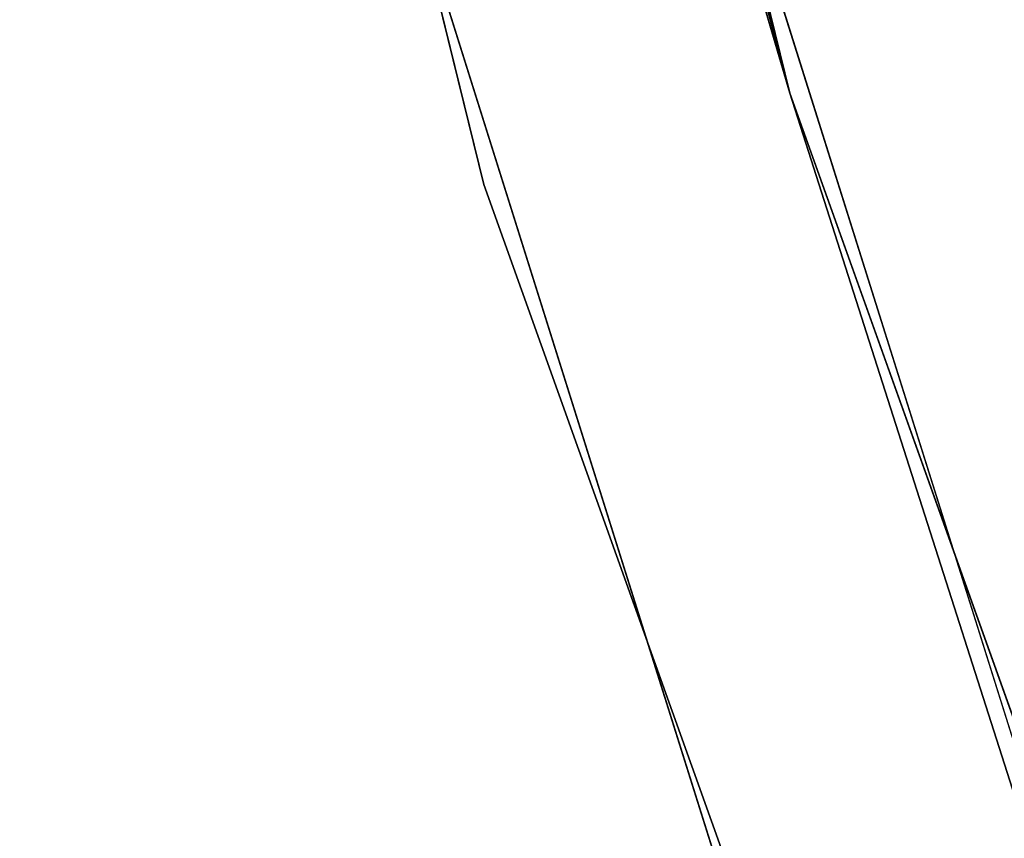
# Model space of a CAD drawing. Extents: x -950 to 950, y -950 to 950.
# Tile 173 of 256: x -886.76 to -877.51, y -269.97 to -262.29. Entities that reach past the tile are written whole.
import ezdxf

# ---------------------------------------------------------------- set-up
doc = ezdxf.new("R2010")
doc.units = 0
doc.layers.get('0').update_dxf_attribs({"color": 13, "linetype": 'CONTINUOUS'})

# ---------------------------------------------------------------- blocks, each defined once
blk = doc.blocks.new('OBJ_000001')
for p, q in [((-885.0356101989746, -254.8570213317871, 6.999972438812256), (-871.6690811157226, -297.3716985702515, 6.999972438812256)), ((-871.6690811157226, -297.3716985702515, 30.16272406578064), (-885.0356101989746, -254.8570213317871, 30.16272406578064))]:
    blk.add_line(p, q)
at = {"color": 8}
mesh = blk.add_polyface(dxfattribs=at)
corners = [(-885.0356101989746, -254.8570213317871, 6.999972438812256), (-871.6690811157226, -297.3716985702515, 30.16272406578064), (-871.6690811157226, -297.3716985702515, 6.999972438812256), (-885.0356101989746, -254.8570213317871, 30.16272406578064)]
mesh.append_faces([[corners[k] for k in face] for face in [(0, 1, 2), (1, 0, 3)]], dxfattribs={"vtx0": -1, "color": 8})
blk = doc.blocks.new('OBJ_000002')
for p, q in [((-879.5262565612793, -262.9756149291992, 15.79006241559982), (-901.1791984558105, -174.9126641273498, 15.79006241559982)), ((-879.5262565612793, -262.9756149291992), (-901.1791984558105, -174.9126641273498)), ((-879.5262565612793, -262.9756149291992, 2.999988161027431), (-901.1791984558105, -174.9126641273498, 2.999988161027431)), ((-879.5262565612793, -262.9756149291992, 38.99984211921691), (-901.1791984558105, -174.9126641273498, 38.99984211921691)), ((-904.1242706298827, -175.4842741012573), (-882.4004997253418, -263.8350101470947)), ((-882.4004997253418, -263.8350101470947, 38.99984211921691), (-904.1242706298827, -175.4842741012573, 38.99984211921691)), ((-904.1242706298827, -175.4842741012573, 2.999988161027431), (-882.4004997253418, -263.8350101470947, 2.999988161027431)), ((-893.4187225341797, -211.0146635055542), (-879.5262565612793, -262.9756149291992, 15.79006241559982)), ((-882.1527435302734, -254.0268878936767), (-879.5262565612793, -262.9756149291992, 15.79006241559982)), ((-868.8298164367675, -296.4030319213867), (-882.1527435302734, -254.0268878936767)), ((-868.8298164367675, -296.4030319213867), (-879.5262565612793, -262.9756149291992, 15.79006241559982)), ((-846.7770927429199, -354.5210203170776, 15.79006241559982), (-879.5262565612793, -262.9756149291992, 15.79006241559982)), ((-879.5262565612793, -262.9756149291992), (-846.7770927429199, -354.5210203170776)), ((-879.5262565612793, -262.9756149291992), (-879.5262565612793, -262.9756149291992, 2.999988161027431)), ((-846.7770927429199, -354.5210203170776, 2.999988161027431), (-879.5262565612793, -262.9756149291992, 2.999988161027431)), ((-879.5262565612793, -262.9756149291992, 15.79006241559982), (-879.5262565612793, -262.9756149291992, 38.99984211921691)), ((-846.7770927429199, -354.5210203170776, 38.99984211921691), (-879.5262565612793, -262.9756149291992, 38.99984211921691)), ((-882.4004997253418, -263.8350101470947, 38.99984211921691), (-849.5443656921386, -355.6795978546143, 38.99984211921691)), ((-882.4004997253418, -263.8350101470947, 2.999988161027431), (-849.5443656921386, -355.6795978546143, 2.999988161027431)), ((-882.4004997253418, -263.8350101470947, 38.99984211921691), (-882.4004997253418, -263.8350101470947, 2.999988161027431)), ((-882.4004997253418, -263.8350101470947), (-849.5443656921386, -355.6795978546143))]:
    blk.add_line(p, q)
at = {"color": 2}
mesh = blk.add_polyface(dxfattribs=at)
corners = [(-901.1791984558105, -174.9126641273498, 15.79006241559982), (-893.4187225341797, -211.0146635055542), (-879.5262565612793, -262.9756149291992, 15.79006241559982)]
mesh.append_faces([[corners[k] for k in face] for face in [(0, 1, 2)]], dxfattribs={"color": 2})
mesh = blk.add_polyface(dxfattribs=at)
corners = [(-901.1791984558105, -174.9126641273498, 2.999988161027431), (-879.5262565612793, -262.9756149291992), (-879.5262565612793, -262.9756149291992, 2.999988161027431), (-901.1791984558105, -174.9126641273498)]
mesh.append_faces([[corners[k] for k in face] for face in [(0, 1, 2), (1, 0, 3)]], dxfattribs={"vtx0": -1, "color": 2})
mesh = blk.add_polyface(dxfattribs=at)
corners = [(-901.1791984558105, -174.9126641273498, 38.99984211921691), (-879.5262565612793, -262.9756149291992, 15.79006241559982), (-879.5262565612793, -262.9756149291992, 38.99984211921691), (-901.1791984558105, -174.9126641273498, 15.79006241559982)]
mesh.append_faces([[corners[k] for k in face] for face in [(0, 1, 2), (1, 0, 3)]], dxfattribs={"vtx0": -1, "color": 2})
mesh = blk.add_polyface(dxfattribs=at)
corners = [(-904.1242706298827, -175.4842741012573, 2.999988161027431), (-882.4004997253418, -263.8350101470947, 38.99984211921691), (-882.4004997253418, -263.8350101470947, 2.999988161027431), (-904.1242706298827, -175.4842741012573, 38.99984211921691)]
mesh.append_faces([[corners[k] for k in face] for face in [(0, 1, 2), (1, 0, 3)]], dxfattribs={"vtx0": -1, "color": 2})
mesh = blk.add_polyface(dxfattribs=at)
corners = [(-893.4187225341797, -211.0146635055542), (-882.1527435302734, -254.0268878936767), (-879.5262565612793, -262.9756149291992, 15.79006241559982)]
mesh.append_faces([[corners[k] for k in face] for face in [(0, 1, 2)]], dxfattribs={"color": 2})
mesh = blk.add_polyface(dxfattribs=at)
corners = [(-882.1527435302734, -254.0268878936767), (-868.8298164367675, -296.4030319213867), (-879.5262565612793, -262.9756149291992, 15.79006241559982)]
mesh.append_faces([[corners[k] for k in face] for face in [(0, 1, 2)]], dxfattribs={"color": 2})
mesh = blk.add_polyface(dxfattribs=at)
corners = [(-879.5262565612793, -262.9756149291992, 15.79006241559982), (-868.8298164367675, -296.4030319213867), (-846.7770927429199, -354.5210203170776, 15.79006241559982)]
mesh.append_faces([[corners[k] for k in face] for face in [(0, 1, 2)]], dxfattribs={"color": 2})
mesh = blk.add_polyface(dxfattribs=at)
corners = [(-879.5262565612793, -262.9756149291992, 2.999988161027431), (-846.7770927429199, -354.5210203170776), (-846.7770927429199, -354.5210203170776, 2.999988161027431), (-879.5262565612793, -262.9756149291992)]
mesh.append_faces([[corners[k] for k in face] for face in [(0, 1, 2), (1, 0, 3)]], dxfattribs={"vtx0": -1, "color": 2})
mesh = blk.add_polyface(dxfattribs=at)
corners = [(-879.5262565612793, -262.9756149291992, 38.99984211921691), (-846.7770927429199, -354.5210203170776, 15.79006241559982), (-846.7770927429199, -354.5210203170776, 38.99984211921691), (-879.5262565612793, -262.9756149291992, 15.79006241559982)]
mesh.append_faces([[corners[k] for k in face] for face in [(0, 1, 2), (1, 0, 3)]], dxfattribs={"vtx0": -1, "color": 2})
mesh = blk.add_polyface(dxfattribs=at)
corners = [(-882.4004997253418, -263.8350101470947, 2.999988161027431), (-849.5443656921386, -355.6795978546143, 38.99984211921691), (-849.5443656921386, -355.6795978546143, 2.999988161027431), (-882.4004997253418, -263.8350101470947, 38.99984211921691)]
mesh.append_faces([[corners[k] for k in face] for face in [(0, 1, 2), (1, 0, 3)]], dxfattribs={"vtx0": -1, "color": 2})
blk = doc.blocks.new('SKPC51C')
for name in ['OBJ_000001', 'OBJ_000002']:
    blk.add_blockref(name, (0, 0))

msp = doc.modelspace()

# ---------------------------------------------------------------- block references
msp.add_blockref('SKPC51C', (0, 0))

doc.saveas('drawing.dxf')
